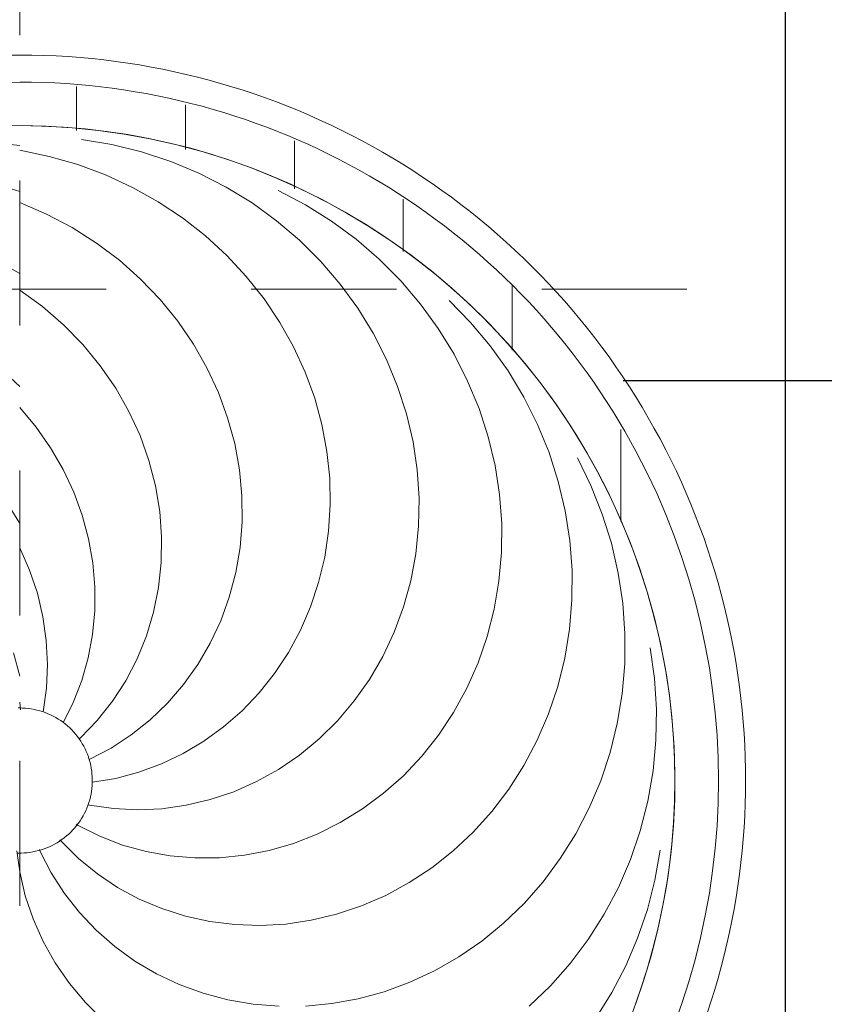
# Model space of a CAD drawing. Header units: metres. Extents: x -31 to 96, y -24 to 31.
# Tile 62 of 155: x -14.157 to -13.603, y 2.811 to 3.489. Entities that reach past the tile are written whole.
import ezdxf

# ---------------------------------------------------------------- set-up
doc = ezdxf.new("R2010")
doc.units = ezdxf.units.M
doc.linetypes.add('Oculta', pattern=[0.007144, 0.004763, -0.002381])
for name, color, linetype, lineweight in [('A-CLNG-PATT', 13, 'Continuous', 18), ('A-DETL-HDLN', 90, 'Oculta', 18), ('E-LITE-EQPM', 33, 'Continuous', 18)]:
    doc.layers.add(name, color=color, linetype=linetype, lineweight=lineweight)
pattern_1 = [(0, (-2.962, -14.157), (0, 0.075), [])]

# ---------------------------------------------------------------- blocks, each defined once
blk = doc.blocks.new('FP_29-PLANTA DE TETO - LUMINOTÉCNICO')
at = {"layer": 'E-LITE-EQPM'}
for p, q in [((-0.05977, 0), (-0.07614, -0.00382)), ((0.05188, -0.00064), (0.05732, 0)), ((0.14825, -0.00681), (0.1637, 0)), ((0.24681, -0.01127), (0.26033, 0)), ((0.32987, -0.01567), (0.34129, 0)), ((0.39363, -0.01848), (0.4016, 0)), ((0.43342, -0.0202), (0.43759, 0)), ((-0.07614, -0.00382), (-0.09215, -0.0092)), ((-0.09215, -0.0092), (-0.10765, -0.0161)), ((-0.04423, -0.01357), (-0.04569, -0.01416)), ((0.11613, -0.016), (0.13235, -0.01215)), ((0.13235, -0.01215), (0.14825, -0.00681)), ((0.23251, -0.02126), (0.24681, -0.01127)), ((-0.10765, -0.0161), (-0.12251, -0.02448)), ((-0.04569, -0.01416), (-0.06049, -0.02178)), ((0.05063, -0.01615), (0.06685, -0.0184)), ((0.06685, -0.0184), (0.08325, -0.01912)), ((0.08325, -0.01912), (0.09972, -0.01832)), ((0.09972, -0.01832), (0.11613, -0.016)), ((0.3173, -0.03021), (0.32987, -0.01567)), ((0.38428, -0.03616), (0.39363, -0.01848)), ((0.42775, -0.03996), (0.43342, -0.0202)), ((-0.12251, -0.02448), (-0.13662, -0.03427)), ((-0.06049, -0.02178), (-0.07456, -0.03081)), ((0.21754, -0.02991), (0.23251, -0.02126)), ((-0.07456, -0.03081), (-0.08777, -0.04117)), ((-0.03885, -0.02869), (-0.05054, -0.04055)), ((-0.03761, -0.02765), (-0.03885, -0.02869)), ((0.04303, -0.02997), (0.05707, -0.03691)), ((0.20202, -0.03718), (0.21754, -0.02991)), ((0.30368, -0.04351), (0.3173, -0.03021)), ((-0.13662, -0.03427), (-0.14985, -0.04541)), ((-0.05054, -0.04055), (-0.06109, -0.05351)), ((-0.02782, -0.04037), (-0.03523, -0.05528)), ((-0.02691, -0.0389), (-0.02782, -0.04037)), ((0.05707, -0.03691), (0.07217, -0.04272)), ((0.18605, -0.04303), (0.20202, -0.03718)), ((0.37363, -0.05293), (0.38428, -0.03616)), ((0.42061, -0.05914), (0.42775, -0.03996)), ((-0.14985, -0.04541), (-0.16208, -0.05781)), ((-0.08777, -0.04117), (-0.10001, -0.05278)), ((-0.01343, -0.04691), (-0.0137, -0.04803)), ((0.03163, -0.04072), (0.03261, -0.04186)), ((0.03261, -0.04186), (0.04469, -0.05343)), ((0.07217, -0.04272), (0.0878, -0.04714)), ((0.0878, -0.04714), (0.10385, -0.05014)), ((0.15327, -0.05032), (0.16976, -0.04741)), ((0.16976, -0.04741), (0.18605, -0.04303)), ((0.28911, -0.0555), (0.30368, -0.04351)), ((0.44155, -0.06341), (0.445, -0.04252)), ((-0.10001, -0.05278), (-0.11118, -0.06556)), ((-0.06109, -0.05351), (-0.07042, -0.06746)), ((-0.0137, -0.04803), (-0.0161, -0.06451)), ((0.002, -0.05007), (0.00471, -0.06622)), ((0.01783, -0.04834), (0.02554, -0.06293)), ((0.04469, -0.05343), (0.05786, -0.06384)), ((0.10385, -0.05014), (0.12019, -0.05168)), ((0.12019, -0.05168), (0.13671, -0.05174)), ((0.13671, -0.05174), (0.15327, -0.05032)), ((0.36177, -0.06868), (0.37363, -0.05293)), ((-0.03523, -0.05528), (-0.04123, -0.07088)), ((0.27371, -0.06611), (0.28911, -0.0555)), ((0.41206, -0.07765), (0.42061, -0.05914)), ((-0.11118, -0.06556), (-0.12118, -0.0794)), ((-0.07042, -0.06746), (-0.07844, -0.08231)), ((-0.0161, -0.06451), (-0.01694, -0.0812)), ((0.00471, -0.06622), (0.00893, -0.08209)), ((0.02554, -0.06293), (0.03461, -0.07679)), ((0.05786, -0.06384), (0.07203, -0.07299)), ((0.25761, -0.07526), (0.27371, -0.06611)), ((0.43651, -0.08396), (0.44155, -0.06341)), ((-0.04123, -0.07088), (-0.04574, -0.08705)), ((0.07203, -0.07299), (0.08706, -0.08081)), ((0.34878, -0.0833), (0.36177, -0.06868)), ((-0.12118, -0.0794), (-0.12992, -0.09421)), ((-0.01694, -0.0812), (-0.01619, -0.09797)), ((0.03461, -0.07679), (0.04499, -0.08979)), ((0.08706, -0.08081), (0.10286, -0.08723)), ((0.24093, -0.0829), (0.25761, -0.07526)), ((0.40215, -0.09535), (0.41206, -0.07765)), ((-0.07844, -0.08231), (-0.08507, -0.09793)), ((-0.04574, -0.08705), (-0.04874, -0.10365)), ((0.00893, -0.08209), (0.01462, -0.09757)), ((0.10286, -0.08723), (0.11929, -0.09217)), ((0.2238, -0.089), (0.24093, -0.0829)), ((0.33476, -0.09672), (0.34878, -0.0833)), ((0.42991, -0.10403), (0.43651, -0.08396)), ((-0.12992, -0.09421), (-0.13733, -0.10988)), ((0.04499, -0.08979), (0.05659, -0.10184)), ((0.11929, -0.09217), (0.13623, -0.0956)), ((0.18874, -0.09644), (0.20636, -0.09352)), ((0.20636, -0.09352), (0.2238, -0.089)), ((-0.08507, -0.09793), (-0.09026, -0.1142)), ((-0.01619, -0.09797), (-0.01386, -0.11468)), ((0.01462, -0.09757), (0.02175, -0.11254)), ((0.13623, -0.0956), (0.15354, -0.09747)), ((0.15354, -0.09747), (0.17109, -0.09776)), ((0.17109, -0.09776), (0.18874, -0.09644)), ((0.31982, -0.10886), (0.33476, -0.09672)), ((0.39097, -0.11214), (0.40215, -0.09535)), ((-0.04874, -0.10365), (-0.05017, -0.12056)), ((0.05659, -0.10184), (0.06932, -0.11282)), ((0.4218, -0.12348), (0.42991, -0.10403)), ((-0.13733, -0.10988), (-0.14333, -0.12629)), ((-0.09026, -0.1142), (-0.09396, -0.131)), ((-0.01386, -0.11468), (-0.00997, -0.1312)), ((0.02175, -0.11254), (0.03028, -0.12687)), ((0.06932, -0.11282), (0.0831, -0.12265)), ((0.30407, -0.11964), (0.31982, -0.10886)), ((0.37859, -0.12792), (0.39097, -0.11214)), ((-0.05017, -0.12056), (-0.05004, -0.13764)), ((0.28763, -0.12899), (0.30407, -0.11964)), ((-0.14333, -0.12629), (-0.14786, -0.14331)), ((0.03028, -0.12687), (0.04013, -0.14044)), ((0.0831, -0.12265), (0.09782, -0.13123)), ((0.3651, -0.1426), (0.37859, -0.12792)), ((0.41224, -0.1422), (0.4218, -0.12348)), ((-0.09396, -0.131), (-0.09611, -0.1482)), ((-0.00997, -0.1312), (-0.00452, -0.14739)), ((0.09782, -0.13123), (0.11337, -0.13849)), ((0.27062, -0.13688), (0.28763, -0.12899)), ((-0.05004, -0.13764), (-0.04832, -0.15476)), ((0.04013, -0.14044), (0.05126, -0.15315)), ((0.11337, -0.13849), (0.12964, -0.14437)), ((0.25317, -0.14325), (0.27062, -0.13688)), ((0.40129, -0.16007), (0.41224, -0.1422)), ((-0.14786, -0.14331), (-0.15088, -0.16082)), ((-0.09611, -0.1482), (-0.0967, -0.16565)), ((-0.00452, -0.14739), (0.00245, -0.16311)), ((0.12964, -0.14437), (0.14651, -0.14881)), ((0.14651, -0.14881), (0.16386, -0.15176)), ((0.21746, -0.15135), (0.2354, -0.14808)), ((0.2354, -0.14808), (0.25317, -0.14325)), ((0.3506, -0.15608), (0.3651, -0.1426)), ((-0.04832, -0.15476), (-0.04501, -0.17177)), ((0.05126, -0.15315), (0.06357, -0.16489)), ((0.16386, -0.15176), (0.18155, -0.15318)), ((0.18155, -0.15318), (0.19946, -0.15305)), ((0.19946, -0.15305), (0.21746, -0.15135)), ((-0.15088, -0.16082), (-0.15235, -0.17868)), ((0.33518, -0.1683), (0.3506, -0.15608)), ((0.38903, -0.17697), (0.40129, -0.16007)), ((-0.0967, -0.16565), (-0.09571, -0.18324)), ((0.00245, -0.16311), (0.01089, -0.17825)), ((0.06357, -0.16489), (0.07699, -0.17556)), ((0.31897, -0.17917), (0.33518, -0.1683)), ((-0.04501, -0.17177), (-0.04013, -0.18854)), ((0.07699, -0.17556), (0.09142, -0.18508)), ((0.01089, -0.17825), (0.02075, -0.19267)), ((0.30207, -0.18864), (0.31897, -0.17917)), ((0.37556, -0.19279), (0.38903, -0.17697)), ((0.4, -0.19679), (0.40978, -0.17801)), ((-0.09571, -0.18324), (-0.09312, -0.20082)), ((-0.04013, -0.18854), (-0.03371, -0.20494)), ((0.09142, -0.18508), (0.10676, -0.19336)), ((0.28461, -0.19666), (0.30207, -0.18864)), ((-0.15223, -0.19677), (-0.15052, -0.21495)), ((0.02075, -0.19267), (0.03196, -0.20625)), ((0.10676, -0.19336), (0.1229, -0.20033)), ((0.26671, -0.20319), (0.28461, -0.19666)), ((0.36095, -0.20745), (0.37556, -0.19279)), ((0.38881, -0.21474), (0.4, -0.19679)), ((-0.09312, -0.20082), (-0.08895, -0.21825)), ((0.1229, -0.20033), (0.13974, -0.20592)), ((0.24849, -0.20819), (0.26671, -0.20319)), ((-0.03371, -0.20494), (-0.02578, -0.22084)), ((0.03196, -0.20625), (0.04445, -0.21889)), ((0.13974, -0.20592), (0.15716, -0.21008)), ((0.15716, -0.21008), (0.17502, -0.21276)), ((0.23008, -0.21165), (0.24849, -0.20819)), ((0.34532, -0.22084), (0.36095, -0.20745)), ((-0.15052, -0.21495), (-0.14722, -0.23308)), ((0.17502, -0.21276), (0.19322, -0.21393)), ((0.19322, -0.21393), (0.21161, -0.21356)), ((0.21161, -0.21356), (0.23008, -0.21165)), ((0.37628, -0.23175), (0.38881, -0.21474)), ((-0.08895, -0.21825), (-0.08321, -0.23541)), ((-0.02578, -0.22084), (-0.01638, -0.23611)), ((0.04445, -0.21889), (0.05813, -0.23047)), ((0.32878, -0.23289), (0.34532, -0.22084)), ((0.05813, -0.23047), (0.07292, -0.2409)), ((-0.14722, -0.23308), (-0.14232, -0.25102)), ((-0.08321, -0.23541), (-0.07592, -0.25215)), ((-0.01638, -0.23611), (-0.00558, -0.25062)), ((0.31144, -0.24353), (0.32878, -0.23289)), ((0.36252, -0.24771), (0.37628, -0.23175)), ((0.07292, -0.2409), (0.0887, -0.25008)), ((0.29343, -0.2527), (0.31144, -0.24353)), ((-0.14232, -0.25102), (-0.13585, -0.26865)), ((-0.00558, -0.25062), (0.00656, -0.26426)), ((0.0887, -0.25008), (0.10537, -0.25793)), ((0.3476, -0.26252), (0.36252, -0.24771)), ((-0.07592, -0.25215), (-0.06713, -0.26835)), ((0.27487, -0.26035), (0.29343, -0.2527)), ((0.00656, -0.26426), (0.01995, -0.27691)), ((0.10537, -0.25793), (0.12282, -0.26438)), ((0.12282, -0.26438), (0.14091, -0.26937)), ((0.2559, -0.26643), (0.27487, -0.26035)), ((0.33163, -0.27609), (0.3476, -0.26252)), ((-0.13585, -0.26865), (-0.12785, -0.28582)), ((-0.06713, -0.26835), (-0.05689, -0.28387)), ((0.14091, -0.26937), (0.15954, -0.27284)), ((0.21725, -0.27381), (0.23665, -0.27092)), ((0.23665, -0.27092), (0.2559, -0.26643)), ((0.01995, -0.27691), (0.03452, -0.28848)), ((0.15954, -0.27284), (0.17856, -0.27475)), ((0.17856, -0.27475), (0.19784, -0.27508)), ((0.19784, -0.27508), (0.21725, -0.27381)), ((0.31472, -0.28833), (0.33163, -0.27609)), ((-0.05689, -0.28387), (-0.04526, -0.2986)), ((-0.12785, -0.28582), (-0.11835, -0.3024)), ((0.03452, -0.28848), (0.05016, -0.29885)), ((0.29698, -0.29917), (0.31472, -0.28833)), ((0.31896, -0.31058), (0.33412, -0.29578)), ((-0.11835, -0.3024), (-0.1074, -0.31828)), ((-0.04526, -0.2986), (-0.0323, -0.31243)), ((0.05016, -0.29885), (0.06678, -0.30795)), ((0.27854, -0.30855), (0.29698, -0.29917)), ((0.06678, -0.30795), (0.08425, -0.3157)), ((0.25952, -0.31641), (0.27854, -0.30855)), ((0.30274, -0.32416), (0.31896, -0.31058)), ((-0.1074, -0.31828), (-0.09508, -0.33333)), ((-0.0323, -0.31243), (-0.01811, -0.32523)), ((0.08425, -0.3157), (0.10247, -0.32202)), ((0.24004, -0.32271), (0.25952, -0.31641)), ((-0.01811, -0.32523), (-0.00276, -0.33691)), ((0.10247, -0.32202), (0.12132, -0.32685)), ((0.22025, -0.32742), (0.24004, -0.32271)), ((0.28554, -0.33642), (0.30274, -0.32416)), ((0.12132, -0.32685), (0.14065, -0.33015)), ((0.14065, -0.33015), (0.16034, -0.33188)), ((0.16034, -0.33188), (0.18027, -0.33201)), ((0.18027, -0.33201), (0.20028, -0.33052)), ((0.20028, -0.33052), (0.22025, -0.32742)), ((-0.09508, -0.33333), (-0.08145, -0.34744)), ((-0.00276, -0.33691), (0.01364, -0.34737)), ((0.26749, -0.3473), (0.28554, -0.33642)), ((-0.1524, -0.35104), (-0.13828, -0.36569)), ((-0.08145, -0.34744), (-0.0666, -0.36049)), ((0.01364, -0.34737), (0.03098, -0.35653)), ((0.2487, -0.35673), (0.26749, -0.3473)), ((0.03098, -0.35653), (0.04916, -0.36431)), ((0.2293, -0.36465), (0.2487, -0.35673)), ((-0.13828, -0.36569), (-0.12294, -0.37924)), ((-0.0666, -0.36049), (-0.05062, -0.37239)), ((0.04916, -0.36431), (0.06805, -0.37063)), ((0.20942, -0.37101), (0.2293, -0.36465)), ((-0.05062, -0.37239), (-0.03361, -0.38304)), ((0.06805, -0.37063), (0.08753, -0.37546)), ((0.18919, -0.37579), (0.20942, -0.37101)), ((-0.12294, -0.37924), (-0.10646, -0.3916)), ((0.08753, -0.37546), (0.10747, -0.37873)), ((0.10747, -0.37873), (0.12775, -0.38042)), ((0.14821, -0.3805), (0.16874, -0.37895)), ((0.16874, -0.37895), (0.18919, -0.37579)), ((-0.03361, -0.38304), (-0.01568, -0.39236)), ((0.12775, -0.38042), (0.14821, -0.3805)), ((0.20652, -0.39348), (0.22553, -0.38413)), ((-0.10646, -0.3916), (-0.08895, -0.40268)), ((-0.01568, -0.39236), (0.00306, -0.40028)), ((0.18687, -0.40132), (0.20652, -0.39348)), ((-0.16057, -0.39692), (-0.14298, -0.40786)), ((0.00306, -0.40028), (0.02249, -0.40673)), ((-0.08895, -0.40268), (-0.07053, -0.41239)), ((0.02249, -0.40673), (0.04247, -0.41165)), ((0.16671, -0.40762), (0.18687, -0.40132)), ((-0.14298, -0.40786), (-0.12455, -0.41747)), ((-0.07053, -0.41239), (-0.0513, -0.42066)), ((0.04247, -0.41165), (0.06289, -0.41501)), ((0.12538, -0.41544), (0.14617, -0.41234)), ((0.14617, -0.41234), (0.16671, -0.40762)), ((-0.12455, -0.41747), (-0.1054, -0.42565)), ((-0.0513, -0.42066), (-0.0314, -0.42743)), ((0.06289, -0.41501), (0.0836, -0.41678)), ((0.0836, -0.41678), (0.10447, -0.41692)), ((0.10447, -0.41692), (0.12538, -0.41544)), ((-0.1054, -0.42565), (-0.08563, -0.43237)), ((-0.0314, -0.42743), (-0.01096, -0.43264)), ((-0.08563, -0.43237), (-0.06537, -0.43757)), ((-0.01096, -0.43264), (0.00989, -0.43625)), ((0.07355, -0.43725), (0.09467, -0.43429)), ((-0.06537, -0.43757), (-0.04476, -0.44122)), ((0.00989, -0.43625), (0.03102, -0.43823)), ((0.03102, -0.43823), (0.05229, -0.43857)), ((0.05229, -0.43857), (0.07355, -0.43725))]:
    blk.add_line(p, q, dxfattribs=at)
at = {"layer": 'E-LITE-EQPM', "flags": 128}
blk.add_lwpolyline([(0.45458, 0), (0.45422, -0.01805), (0.45314, -0.03607), (0.45133, -0.05403), (0.44881, -0.07191), (0.44558, -0.08967), (0.44164, -0.10729), (0.437, -0.12473), (0.43167, -0.14198), (0.42565, -0.159), (0.41895, -0.17576), (0.41159, -0.19225), (0.40357, -0.20842), (0.39492, -0.22427), (0.38564, -0.23975), (0.37574, -0.25485), (0.36525, -0.26954), (0.35419, -0.28381), (0.34256, -0.29761), (0.33038, -0.31094), (0.31769, -0.32378), (0.30449, -0.33609), (0.29081, -0.34787), (0.27667, -0.35909), (0.26209, -0.36974), (0.24709, -0.3798), (0.23171, -0.38925), (0.21596, -0.39807), (0.19987, -0.40626), (0.18347, -0.4138), (0.16678, -0.42068), (0.14983, -0.42688), (0.13264, -0.4324), (0.11524, -0.43723), (0.09767, -0.44136), (0.07994, -0.44478), (0.0621, -0.44749), (0.04415, -0.44949), (0.02615, -0.45077), (0.0081, -0.45132), (-0.00995, -0.45116), (-0.02798, -0.45027), (-0.04596, -0.44866), (-0.06386, -0.44634), (-0.08166, -0.4433), (-0.09932, -0.43955), (-0.11681, -0.43509), (-0.13412, -0.42995), (-0.1512, -0.42411)], dxfattribs=at)
blk = doc.blocks.new('FP_30-PLANTA DE TETO - LUMINOTÉCNICO')
at = {"layer": 'E-LITE-EQPM'}
for p, q in [((0.35267, 0), (0.36215, 0.01697)), ((0.40922, 0), (0.41483, 0.01831)), ((0.44098, 0), (0.44286, 0.01907)), ((0.18033, 0), (0.19522, 0.0092)), ((0.27478, 0), (0.28711, 0.01326)), ((-0.04523, 0.00201), (-0.05977, 0)), ((0.0751, 0), (0.09118, 0.00417))]:
    blk.add_line(p, q, dxfattribs=at)
at = {"layer": 'E-LITE-EQPM', "flags": 128}
blk.add_lwpolyline([(0.45447, 0.00975), (0.45458, 0)], dxfattribs=at)
blk = doc.blocks.new('PENDENTE-BACIA-SALAS_0002 - 600 diameter-V28-PLANTA DE TETO - LUMINOTÉCNICO')
at = {"layer": 'E-LITE-EQPM'}
h = blk.add_hatch(dxfattribs=at)
h.set_pattern_fill('FP_11', color=256, style=0, pattern_type=2)
h.set_pattern_definition(pattern_1)
h.paths.add_polyline_path([(-0.47812, 0), (-0.44812, 0), (-0.44196, 0.07429), (-0.4227, 0.14875), (-0.3917, 0.21791), (-0.35295, 0.27722), (-0.30246, 0.33207), (-0.24364, 0.37785), (-0.17808, 0.41333), (-0.10649, 0.43772), (-0.02953, 0.44981), (0.04506, 0.44905), (0.11403, 0.43754), (0.18863, 0.41112), (0.25009, 0.37785), (0.30892, 0.33207), (0.35993, 0.27643), (0.40018, 0.21482), (0.43023, 0.14613), (0.44879, 0.06981), (0.45458, 0), (0.48458, 0), (0.47865, 0.0753), (0.45899, 0.15364), (0.42935, 0.22305), (0.38921, 0.28696), (0.33956, 0.34381), (0.28164, 0.39219), (0.21686, 0.43091), (0.14682, 0.45903), (0.07832, 0.47544), (0.00323, 0.48135), (-0.07499, 0.47472), (-0.14552, 0.45779), (-0.2153, 0.42889), (-0.28362, 0.38608), (-0.33795, 0.33941), (-0.38668, 0.28214), (-0.42719, 0.21482), (-0.45488, 0.14742), (-0.47263, 0.06981), (-0.47434, 0.04802)], flags=0)
h = blk.add_hatch(dxfattribs=at)
h.set_pattern_fill('FP_11', color=256, style=0, pattern_type=2)
h.set_pattern_definition(pattern_1)
h.paths.add_polyline_path([(-0.47812, 0), (-0.47219, -0.0753), (-0.45253, -0.15364), (-0.42289, -0.22305), (-0.38275, -0.28696), (-0.33311, -0.34381), (-0.27518, -0.39219), (-0.2104, -0.43091), (-0.14036, -0.45903), (-0.07186, -0.47544), (0.00323, -0.48135), (0.08145, -0.47472), (0.15197, -0.45779), (0.22176, -0.42889), (0.29008, -0.38608), (0.34441, -0.33941), (0.39314, -0.28214), (0.43365, -0.21482), (0.46134, -0.14742), (0.47908, -0.06981), (0.48458, 0), (0.45458, 0), (0.44842, -0.07429), (0.42916, -0.14875), (0.39816, -0.21791), (0.35941, -0.27722), (0.30892, -0.33207), (0.25009, -0.37785), (0.18453, -0.41333), (0.11295, -0.43772), (0.03534, -0.44981), (-0.03912, -0.44896), (-0.10757, -0.43754), (-0.18217, -0.41112), (-0.24364, -0.37785), (-0.30246, -0.33207), (-0.35532, -0.2736), (-0.39372, -0.21482), (-0.42377, -0.14613), (-0.44234, -0.06981), (-0.44812, 0), (-0.47219, 0)], flags=0)
at = {"layer": 'E-LITE-EQPM', "flags": 128}
for points in [[(-0.04677, 0), (-0.04673, 0.002)], [(0.05322, 0.00108), (0.05323, 0)], [(0.05323, 0), (0.05319, -0.002), (0.05307, -0.004), (0.05287, -0.00599), (0.05259, -0.00797), (0.05223, -0.00993), (0.0518, -0.01189), (0.05128, -0.01382), (0.05069, -0.01573), (0.05002, -0.01761), (0.04928, -0.01947), (0.04847, -0.0213), (0.04758, -0.02309), (0.04662, -0.02484), (0.04559, -0.02656), (0.0445, -0.02823), (0.04333, -0.02986), (0.04211, -0.03144), (0.04082, -0.03297), (0.03947, -0.03445), (0.03806, -0.03587), (0.0366, -0.03723), (0.03509, -0.03854), (0.03352, -0.03978), (0.03191, -0.04096), (0.03024, -0.04207), (0.02854, -0.04312), (0.0268, -0.0441), (0.02501, -0.04501), (0.0232, -0.04584), (0.02135, -0.0466), (0.01947, -0.04729), (0.01756, -0.0479), (0.01564, -0.04844), (0.01369, -0.04889), (0.01173, -0.04927), (0.00975, -0.04957), (0.00776, -0.04979), (0.00577, -0.04994), (0.00377, -0.05), (0.00177, -0.04998), (-0.00023, -0.04988), (-0.00222, -0.0497), (-0.0042, -0.04944), (-0.00617, -0.04911), (-0.00813, -0.04869), (-0.01007, -0.0482), (-0.01199, -0.04763), (-0.01388, -0.04698), (-0.01574, -0.04626), (-0.01758, -0.04546), (-0.01938, -0.0446), (-0.02114, -0.04366), (-0.02287, -0.04265), (-0.02456, -0.04157), (-0.0262, -0.04042), (-0.02779, -0.03922), (-0.02933, -0.03794), (-0.03082, -0.03661), (-0.03226, -0.03522), (-0.03364, -0.03377), (-0.03496, -0.03227), (-0.03622, -0.03072), (-0.03742, -0.02912), (-0.03855, -0.02747), (-0.03962, -0.02578), (-0.04061, -0.02404), (-0.04154, -0.02227), (-0.04239, -0.02046), (-0.04317, -0.01862), (-0.04388, -0.01675), (-0.04451, -0.01485), (-0.04507, -0.01293), (-0.04555, -0.01099), (-0.04595, -0.00903), (-0.04627, -0.00706), (-0.04651, -0.00507), (-0.04668, -0.00308), (-0.04676, -0.00108), (-0.04677, 0)]]:
    blk.add_lwpolyline(points, dxfattribs=at)
at = {"layer": 'E-LITE-EQPM'}
for radius, start, end in [(0.5, 0, 180), (0.48135, 0, 180), (0.45135, 0, 180), (0.5, 180, 0), (0.48135, 180, 0), (0.45135, 180, 0)]:
    blk.add_arc((0.00323, 0), radius, start, end, dxfattribs=at)
for name in ['FP_30-PLANTA DE TETO - LUMINOTÉCNICO', 'FP_29-PLANTA DE TETO - LUMINOTÉCNICO']:
    blk.add_blockref(name, (0, 0), dxfattribs=at)

msp = doc.modelspace()

# ---------------------------------------------------------------- hatches: boundary and pattern name
at = {"layer": 'A-CLNG-PATT', "lineweight": 25}
h = msp.add_hatch(dxfattribs=at)
h.set_pattern_fill('FP_9', color=256, style=0, pattern_type=2)
h.set_pattern_definition([(180, (5.745, 0.74), (8e-17, 0.625), []), (90, (5.745, 0.74), (0.625, -4e-17), [])])
h.paths.add_polyline_path([(-15.5046, -0.50073), (-11.1296, -0.50073), (-11.1296, 3.86541), (-7.99889, 3.86541), (-7.99889, 4.46001), (-7.38929, 4.46001), (-7.38929, 3.86541), (-7.3796, 3.86541), (-7.3796, 28.24041), (-17.3796, 28.24041), (-17.3796, 3.86541), (-15.5046, 3.86541), (-15.5046, 0.1802)], flags=0)
h.paths.add_polyline_path([(-14.15713, -0.23794), (-14.23535, -0.23179), (-14.31472, -0.2122), (-14.38413, -0.18345), (-14.45102, -0.14245), (-14.51393, -0.0877), (-14.56164, -0.03184), (-14.60263, 0.03506), (-14.63266, 0.10755), (-14.65122, 0.18697), (-14.65713, 0.26205), (-14.65098, 0.34027), (-14.63056, 0.42163), (-14.60263, 0.48905), (-14.55902, 0.55902), (-14.51068, 0.61561), (-14.45102, 0.66656), (-14.38413, 0.70756), (-14.30859, 0.73831), (-14.23142, 0.75621), (-14.15713, 0.76205), (-14.07892, 0.7559), (-13.99955, 0.73631), (-13.93014, 0.70756), (-13.86324, 0.66656), (-13.80358, 0.61561), (-13.75262, 0.55595), (-13.70971, 0.4844), (-13.68161, 0.41656), (-13.66304, 0.33714), (-13.65739, 0.25881), (-13.66416, 0.1802), (-13.68161, 0.10755), (-13.71163, 0.03506), (-13.75525, -0.03491), (-13.80358, -0.0915), (-13.86736, -0.14498), (-13.93014, -0.18345), (-14.00262, -0.21347), (-14.08284, -0.2321), (-14.10911, -0.23416)], flags=0)
h.paths.add_polyline_path([(-13.20526, 0.3784), (-13.33549, 0.3784), (-13.33549, 0.5384), (-13.17549, 0.5384), (-13.17549, 0.3784), (-13.18987, 0.3784)], flags=0)
h.paths.add_polyline_path([(-15.127, 0.3784), (-15.13878, 0.3784), (-15.13878, 0.5384), (-14.97878, 0.5384), (-14.97878, 0.3784), (-15.11719, 0.3784)], flags=0)
h.paths.add_polyline_path([(-14.15713, 1.11206), (-14.23535, 1.11821), (-14.31511, 1.13797), (-14.38413, 1.16655), (-14.45102, 1.20755), (-14.51068, 1.2585), (-14.56164, 1.31816), (-14.60263, 1.38506), (-14.63266, 1.45755), (-14.65122, 1.53697), (-14.65713, 1.61205), (-14.65098, 1.69027), (-14.63266, 1.76656), (-14.60263, 1.83905), (-14.55902, 1.90902), (-14.51068, 1.96561), (-14.45102, 2.01656), (-14.38413, 2.05756), (-14.30859, 2.08831), (-14.23142, 2.10621), (-14.15713, 2.11205), (-14.07892, 2.1059), (-13.99955, 2.08631), (-13.93014, 2.05756), (-13.86324, 2.01656), (-13.80358, 1.96561), (-13.75262, 1.90595), (-13.71163, 1.83905), (-13.68161, 1.76656), (-13.66304, 1.68714), (-13.65713, 1.61205), (-13.66404, 1.53071), (-13.68161, 1.45755), (-13.71163, 1.38506), (-13.75525, 1.31509), (-13.80358, 1.2585), (-13.86736, 1.20502), (-13.93014, 1.16655), (-14.00262, 1.13653), (-14.08284, 1.1179), (-14.10911, 1.11584)], flags=0)
h.paths.add_polyline_path([(-14.98098, 1.6234), (-15.13878, 1.6234), (-15.13878, 1.7834), (-14.97878, 1.7834), (-14.97878, 1.6234)], flags=0)
h.paths.add_polyline_path([(-13.30014, 1.6234), (-13.33549, 1.6234), (-13.33549, 1.7834), (-13.17549, 1.7834), (-13.17549, 1.6234), (-13.29226, 1.6234)], flags=0)
h.paths.add_polyline_path([(-14.15713, 2.46475), (-14.23535, 2.47091), (-14.31472, 2.4905), (-14.38413, 2.51925), (-14.45102, 2.56025), (-14.51068, 2.6112), (-14.56164, 2.67086), (-14.60263, 2.73776), (-14.63266, 2.81025), (-14.65122, 2.88967), (-14.65713, 2.96475), (-14.65098, 3.04297), (-14.63266, 3.11926), (-14.60263, 3.19175), (-14.55902, 3.26172), (-14.51068, 3.31831), (-14.45102, 3.36926), (-14.38413, 3.41026), (-14.30859, 3.44101), (-14.23142, 3.45891), (-14.15713, 3.46475), (-14.07892, 3.4586), (-13.99955, 3.43901), (-13.93014, 3.41026), (-13.86324, 3.36926), (-13.80358, 3.31831), (-13.75262, 3.25865), (-13.71163, 3.19175), (-13.68161, 3.11926), (-13.66304, 3.03984), (-13.65713, 2.96475), (-13.66404, 2.88341), (-13.68161, 2.81025), (-13.71163, 2.73776), (-13.75525, 2.66779), (-13.80358, 2.6112), (-13.86736, 2.55772), (-13.93014, 2.51925), (-14.00262, 2.48923), (-14.08284, 2.4706), (-14.10911, 2.46853)], flags=0)
h.paths.add_polyline_path([(-14.98878, 2.8684), (-15.13878, 2.8684), (-15.13814, 3.0284), (-14.97878, 3.0284), (-14.97878, 2.8684), (-14.98098, 2.8684)], flags=0)
h.paths.add_polyline_path([(-13.29186, 2.8684), (-13.33549, 2.8684), (-13.33549, 3.0284), (-13.17549, 3.0284), (-13.17549, 2.8684), (-13.28149, 2.8684)], flags=0)
h.paths.add_polyline_path([(-16.7546, 3.86581), (-17.3642, 3.86581), (-17.3642, 4.47541), (-16.7546, 4.47541)], flags=0)
h.paths.add_polyline_path([(-14.2496, 3.86612), (-14.2496, 4.47572), (-13.64, 4.47572), (-13.64, 3.86612), (-13.66404, 3.86612)], flags=0)
h.paths.add_polyline_path([(-11.1296, 3.88612), (-11.1296, 4.49572), (-10.52, 4.49572), (-10.52, 3.88612), (-11.10959, 3.88612)], flags=0)
h.paths.add_polyline_path([(-11.2894, 4.76009), (-11.43655, 4.76009), (-11.43655, 4.94009), (-11.3794, 4.94009), (-11.3794, 5.0374), (-11.2894, 5.0374), (-11.2894, 4.94009), (-11.23655, 4.94009), (-11.23655, 4.76009), (-11.2833, 4.76009)], flags=0)
h.paths.add_polyline_path([(-11.3794, 4.80955), (-11.2833, 4.80955), (-11.2833, 4.89955), (-11.3833, 4.89955), (-11.3833, 4.80955)], flags=0)
h.paths.add_polyline_path([(-11.2833, 5.04041), (-11.58727, 5.04041), (-11.58727, 5.52041), (-11.54789, 5.52041), (-11.54789, 5.52475), (-11.06789, 5.52475), (-11.06789, 5.04475), (-11.07727, 5.04475), (-11.07727, 5.04041), (-11.23655, 5.04041)], flags=0)
h.paths.add_polyline_path([(-14.15713, 5.32857), (-14.23535, 5.33472), (-14.31472, 5.35431), (-14.38413, 5.38306), (-14.45102, 5.42406), (-14.51068, 5.47501), (-14.56164, 5.53467), (-14.60263, 5.60157), (-14.63266, 5.67406), (-14.65122, 5.75348), (-14.65713, 5.82857), (-14.65098, 5.90678), (-14.63266, 5.98307), (-14.60263, 6.05556), (-14.55902, 6.12553), (-14.51068, 6.18212), (-14.4469, 6.2356), (-14.38413, 6.27407), (-14.31164, 6.30409), (-14.23142, 6.32272), (-14.15713, 6.32856), (-14.07892, 6.32241), (-13.99915, 6.30265), (-13.93014, 6.27407), (-13.86324, 6.23307), (-13.80358, 6.18212), (-13.75262, 6.12246), (-13.71163, 6.05556), (-13.68161, 5.98307), (-13.66304, 5.90365), (-13.65713, 5.82857), (-13.66404, 5.74722), (-13.68161, 5.67406), (-13.71163, 5.60157), (-13.75525, 5.5316), (-13.80358, 5.47501), (-13.86324, 5.42406), (-13.93014, 5.38306), (-14.00262, 5.35304), (-14.08204, 5.33448), (-14.10302, 5.33283)], flags=0)
h.paths.add_polyline_path([(-14.98098, 5.3584), (-15.13878, 5.3584), (-15.13878, 5.5184), (-14.97878, 5.5184), (-14.97878, 5.3584)], flags=0)
h.paths.add_polyline_path([(-13.20526, 5.3584), (-13.33549, 5.3584), (-13.33549, 5.5184), (-13.17549, 5.5184), (-13.17549, 5.3584), (-13.2048, 5.3584)], flags=0)
h.paths.add_polyline_path([(-11.30293, 5.53541), (-11.39293, 5.53541), (-11.39293, 5.63272), (-11.45008, 5.63272), (-11.45008, 5.81272), (-11.25008, 5.81272), (-11.25008, 5.63272), (-11.30293, 5.63272), (-11.30293, 5.57236)], flags=0)
h.paths.add_polyline_path([(-11.30293, 5.67326), (-11.29683, 5.67326), (-11.29683, 5.76326), (-11.39683, 5.76326), (-11.39683, 5.67326), (-11.39293, 5.67326)], flags=0)
h.paths.add_polyline_path([(-15.0247, 6.60935), (-15.14157, 6.60935), (-15.14157, 6.76935), (-14.98157, 6.76935), (-14.98157, 6.60935), (-15.02201, 6.60935)], flags=0)
h.paths.add_polyline_path([(-13.29842, 6.60935), (-13.34157, 6.60935), (-13.34157, 6.76935), (-13.18157, 6.76935), (-13.18157, 6.60935), (-13.29834, 6.60935)], flags=0)
h.paths.add_polyline_path([(-14.15713, 6.68127), (-14.23535, 6.68742), (-14.31472, 6.70701), (-14.38413, 6.73576), (-14.45102, 6.77676), (-14.51068, 6.82771), (-14.56164, 6.88737), (-14.60263, 6.95427), (-14.63266, 7.02676), (-14.65122, 7.10618), (-14.65713, 7.18127), (-14.65098, 7.25948), (-14.63266, 7.33577), (-14.60263, 7.40826), (-14.55902, 7.47823), (-14.51068, 7.53482), (-14.4469, 7.5883), (-14.38413, 7.62677), (-14.31164, 7.65679), (-14.2496, 7.67169), (-14.2496, 8.03814), (-14.31472, 8.05431), (-14.38413, 8.08306), (-14.45102, 8.12406), (-14.51068, 8.17501), (-14.56164, 8.23467), (-14.60263, 8.30157), (-14.63266, 8.37406), (-14.65122, 8.45348), (-14.65713, 8.52857), (-14.65098, 8.60678), (-14.63176, 8.68525), (-14.60263, 8.75556), (-14.55902, 8.82553), (-14.51068, 8.88212), (-14.4469, 8.9356), (-14.38413, 8.97407), (-14.31164, 9.00409), (-14.23142, 9.02272), (-14.15713, 9.02856), (-14.07892, 9.02241), (-13.99915, 9.00265), (-13.93014, 8.97407), (-13.86324, 8.93307), (-13.80358, 8.88212), (-13.75262, 8.82246), (-13.71163, 8.75556), (-13.68161, 8.68307), (-13.66304, 8.60365), (-13.65713, 8.52857), (-13.66404, 8.44722), (-13.68161, 8.37406), (-13.71163, 8.30157), (-13.75198, 8.23572), (-13.64, 8.23572), (-13.64, 7.62612), (-13.92908, 7.62612), (-13.86324, 7.58577), (-13.80358, 7.53482), (-13.75262, 7.47516), (-13.71163, 7.40826), (-13.68161, 7.33577), (-13.66304, 7.25635), (-13.65713, 7.18127), (-13.66404, 7.09992), (-13.68161, 7.02676), (-13.71163, 6.95427), (-13.75525, 6.8843), (-13.80358, 6.82771), (-13.86736, 6.77423), (-13.93014, 6.73576), (-14.00262, 6.70574), (-14.08204, 6.68718), (-14.14186, 6.68247)], flags=0)
h.paths.add_polyline_path([(-7.38929, 7.61541), (-7.99889, 7.61541), (-7.99889, 8.22501), (-7.38929, 8.22501), (-7.38929, 7.62612)], flags=0)
h.paths.add_polyline_path([(-11.1296, 7.62612), (-11.1296, 8.23572), (-10.52, 8.23572), (-10.52, 7.62612)], flags=0)
h.paths.add_polyline_path([(-16.7546, 7.63081), (-17.3642, 7.63081), (-17.3642, 8.24041), (-16.7546, 8.24041), (-16.7546, 7.90258)], flags=0)
h.paths.add_polyline_path([(-13.24779, 7.85935), (-13.34157, 7.85935), (-13.34157, 8.01935), (-13.18157, 8.01935), (-13.18157, 7.85935), (-13.23557, 7.85935)], flags=0)
h.paths.add_polyline_path([(-15.04811, 7.85935), (-15.14157, 7.85935), (-15.14157, 8.01935), (-14.98157, 8.01935), (-14.98157, 7.85935), (-15.04779, 7.85935)], flags=0)
h.paths.add_polyline_path([(-15.01157, 9.10435), (-15.14157, 9.10435), (-15.14157, 9.26435), (-14.98157, 9.26435), (-14.98157, 9.10435), (-15.00957, 9.10435)], flags=0)
h.paths.add_polyline_path([(-13.23525, 9.10435), (-13.34157, 9.10435), (-13.34157, 9.26435), (-13.18157, 9.26435), (-13.18157, 9.10435), (-13.22506, 9.10435)], flags=0)
h.paths.add_polyline_path([(-10.51429, 11.35541), (-11.12389, 11.35541), (-11.12389, 11.96501), (-10.51429, 11.96501), (-10.51429, 11.36541)], flags=0)
h.paths.add_polyline_path([(-7.99889, 11.36541), (-7.99889, 11.97501), (-7.38929, 11.97501), (-7.38929, 11.36541)], flags=0)
h.paths.add_polyline_path([(-14.24196, 11.36734), (-14.24196, 11.97694), (-13.63236, 11.97694), (-13.63236, 11.36734), (-13.66404, 11.36734)], flags=0)
h.paths.add_polyline_path([(-17.17587, 11.38081), (-17.3642, 11.38081), (-17.3642, 11.99041), (-16.7546, 11.99041), (-16.7546, 11.38081)], flags=0)
h.paths.add_polyline_path([(-11.12389, 14.48041), (-11.12389, 15.09001), (-10.51429, 15.09001), (-10.51429, 14.48041)], flags=0)
h.paths.add_polyline_path([(-7.99889, 14.49041), (-7.99889, 15.10001), (-7.38929, 15.10001), (-7.38929, 14.49041)], flags=0)
h.paths.add_polyline_path([(-13.635, 14.49234), (-14.24196, 14.49234), (-14.24196, 15.10194), (-13.63236, 15.10194), (-13.63236, 14.49234)], flags=0)
h.paths.add_polyline_path([(-16.7546, 14.50581), (-17.3642, 14.50581), (-17.3642, 15.11541), (-16.7546, 15.11541), (-16.7546, 15.10194)], flags=0)
h.paths.add_polyline_path([(-11.12389, 17.60541), (-11.12389, 18.21501), (-10.51429, 18.21501), (-10.51429, 17.60541)], flags=0)
h.paths.add_polyline_path([(-7.38929, 17.61541), (-7.99889, 17.61541), (-7.99889, 18.22501), (-7.38929, 18.22501)], flags=0)
h.paths.add_polyline_path([(-13.635, 17.62498), (-14.2446, 17.62498), (-14.2446, 18.23458), (-13.635, 18.23458), (-13.635, 18.21501)], flags=0)
h.paths.add_polyline_path([(-17.3642, 17.63081), (-17.3642, 18.24041), (-16.7546, 18.24041), (-16.7546, 17.63081), (-17.17587, 17.63081)], flags=0)
h.paths.add_polyline_path([(-10.51429, 20.73041), (-11.12389, 20.73041), (-11.12389, 21.34001), (-10.51429, 21.34001), (-10.51429, 20.74041)], flags=0)
h.paths.add_polyline_path([(-7.38929, 20.74041), (-7.99889, 20.74041), (-7.99889, 21.35001), (-7.38929, 21.35001), (-7.38929, 20.74283)], flags=0)
h.paths.add_polyline_path([(-13.635, 20.74234), (-14.24196, 20.74234), (-14.24196, 21.35194), (-13.63236, 21.35194), (-13.63236, 20.74234)], flags=0)
h.paths.add_polyline_path([(-16.7546, 20.75581), (-17.3642, 20.75581), (-17.3642, 21.36541), (-16.7546, 21.36541), (-16.7546, 21.35194)], flags=0)
h.paths.add_polyline_path([(-11.12389, 23.84541), (-11.12389, 24.45501), (-10.51429, 24.45501), (-10.51429, 23.84541)], flags=0)
h.paths.add_polyline_path([(-7.38929, 23.85541), (-7.99889, 23.85541), (-7.99889, 24.46501), (-7.38929, 24.46501)], flags=0)
h.paths.add_polyline_path([(-13.63236, 23.85734), (-14.24196, 23.85734), (-14.24196, 24.46694), (-13.63236, 24.46694), (-13.63236, 24.45501)], flags=0)
h.paths.add_polyline_path([(-16.7546, 23.87081), (-17.3642, 23.87081), (-17.3642, 24.48041), (-16.7546, 24.48041), (-16.7546, 24.46501)], flags=0)
h.paths.add_polyline_path([(-10.51429, 26.98041), (-11.12389, 26.98041), (-11.12389, 27.59001), (-10.51429, 27.59001), (-10.51429, 26.99041)], flags=0)
h.paths.add_polyline_path([(-7.38929, 26.99041), (-7.99889, 26.99041), (-7.99889, 27.60001), (-7.38929, 27.60001), (-7.38929, 27.14104)], flags=0)
h.paths.add_polyline_path([(-13.63236, 26.99234), (-14.24196, 26.99234), (-14.24196, 27.60194), (-13.63236, 27.60194), (-13.63236, 27.14104)], flags=0)
h.paths.add_polyline_path([(-16.7546, 27.00581), (-17.3642, 27.00581), (-17.3642, 27.61541), (-16.7546, 27.61541), (-16.7546, 27.14104)], flags=0)

# ---------------------------------------------------------------- linework, layer by layer
at = {"layer": 'A-DETL-HDLN'}
for p, q in [((-14.15713, -0.5216), (-14.15713, 10.6784)), ((-14.19758, 3.3034), (-13.25549, 3.3034))]:
    msp.add_line(p, q, dxfattribs=at)

# ---------------------------------------------------------------- block references
at = {"layer": 'E-LITE-EQPM', "rotation": 89.99999999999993}
msp.add_blockref('PENDENTE-BACIA-SALAS_0002 - 600 diameter-V28-PLANTA DE TETO - LUMINOTÉCNICO', (-14.15713, 2.96152), dxfattribs=at)

doc.saveas('drawing.dxf')
